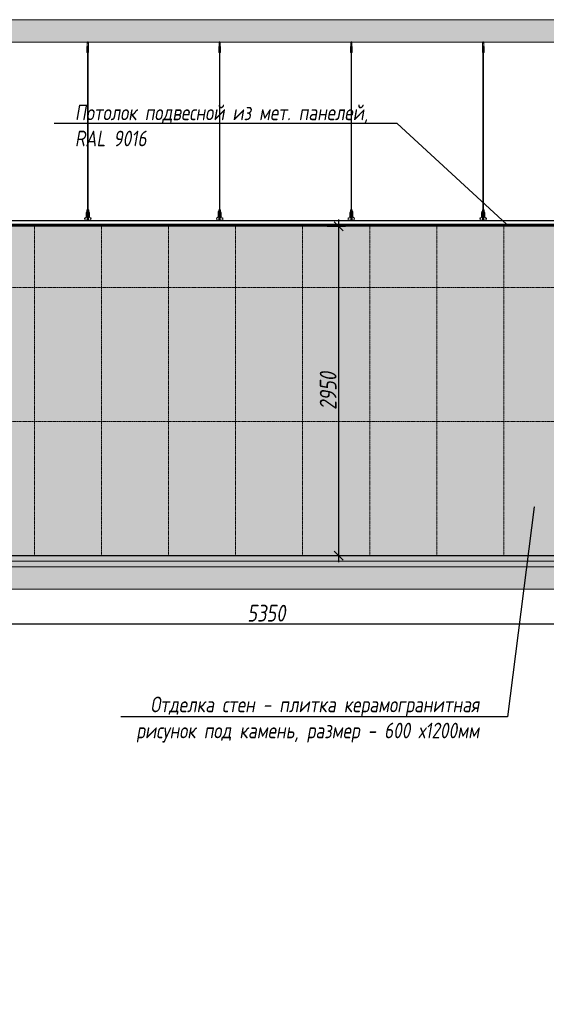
# Model space of a CAD drawing. Header units: millimetres. Extents: x -173851 to 481338, y -267897 to -21875.
# Tile 43 of 126: x -46217 to -41502, y -202965 to -194146. Entities that reach past the tile are written whole.
import ezdxf
from ezdxf import colors
from ezdxf.entities.mleader import LeaderData, LeaderLine
from ezdxf.math import Vec2, Vec3

# ---------------------------------------------------------------- set-up
doc = ezdxf.new("R2010")
doc.units = ezdxf.units.MM
doc.linetypes.add('DASHDOT', pattern=[25.4, 12.7, -6.35, 0, -6.35])
doc.layers.get('Defpoints').update_dxf_attribs({"color": 31})
doc.layers.add('3_RC_Ceiling', color=253, linetype='Continuous', lineweight=5)
doc.layers.add('A-DETL-GENF', color=7, linetype='Continuous', lineweight=5)
doc.layers.add('dim_per', color=7, linetype='Continuous', lineweight=9, true_color=0x172e00)
doc.layers.add('dim_razv', color=7, linetype='DASHDOT', lineweight=9, true_color=0x0d1b0d)
doc.styles.add('fl_iso paper', font='isocpeur.ttf', dxfattribs={"width": 0.8, "oblique": 10})
doc.dimstyles.new('In tre 1_50', dxfattribs={"dimtxt": 150, "dimasz": 80, "dimexe": 60, "dimexo": 10, "dimgap": 20, "dimtad": 1, "dimdec": 0, "dimrnd": 5, "dimzin": 0, "dimdsep": 46, "dimtxsty": 'fl_iso paper', "dimblk": 'OBLIQUE', "dimcen": 0, "dimdle": 60, "dimadec": 0, "dimazin": 0, "dimtfac": 1, "dimtdec": 0, "dimtofl": 0, "dimtmove": 1, "dimatfit": 1, "dimfxl": 40, "dimtolj": 1, "dimtzin": 0, "dimarcsym": 1})

# ---------------------------------------------------------------- blocks, each defined once
blk = doc.blocks.new('*U529')
at = {"layer": '3_RC_Ceiling', "ltscale": 20}
for p, q in [((490274.8, -64010.2), (490274.8, -64070.1)), ((490279.8, -64005.3), (490279.8, -64024.4)), ((490284.8, -64010.2), (490284.8, -64070.1)), ((490272.3, -64062.5), (490277.8, -64062.5)), ((490272.3, -64091), (490277.8, -64091)), ((490284.8, -64048.3), (490274.8, -64048.3)), ((490284.8, -64070.1), (490274.8, -64070.1)), ((490277.8, -64049.5), (490277.8, -64070.1)), ((490277.8, -64097.8), (490277.8, -64057.1)), ((490277.9, -65491.9), (490277.8, -64104.1)), ((490281.8, -64049.5), (490281.8, -64070.1)), ((490281.8, -64097.8), (490281.8, -64057)), ((490281.8, -64062.5), (490287.3, -64062.5)), ((490281.8, -64091), (490287.3, -64091)), ((490281.9, -65491.9), (490281.8, -64104.1)), ((490277.9, -65511.1), (490277.9, -65482.6)), ((490277.9, -65559.3), (490277.9, -65518.6)), ((490281.9, -65511.1), (490281.9, -65482.6)), ((490281.9, -65559.4), (490281.9, -65518.6)), ((490272.4, -65524.1), (490277.9, -65524.1)), ((490272.4, -65552.6), (490277.9, -65552.6)), ((490285.6, -65568.8), (490274.1, -65568.8)), ((490274.1, -65586.8), (490274.1, -65597.8)), ((490274.1, -65597.8), (490274.1, -65604.3)), ((490276.5, -65574.8), (490276.5, -65571.4)), ((490277.9, -65570.9), (490277, -65570.9)), ((490277.9, -65575.3), (490277, -65575.3)), ((490277.4, -65574.8), (490277.3, -65570.9)), ((490277.9, -65574.8), (490277.4, -65574.8)), ((490277.9, -65582.5), (490277.9, -65566.3)), ((490281.9, -65524.1), (490287.4, -65524.1)), ((490281.9, -65552.6), (490287.4, -65552.6)), ((490281.9, -65582.5), (490281.9, -65566.3)), ((490282.8, -65570.9), (490281.9, -65570.9)), ((490282.4, -65574.8), (490281.9, -65574.8)), ((490282.8, -65575.3), (490281.9, -65575.3)), ((490282.4, -65574.8), (490282.4, -65570.9)), ((490283.3, -65574.8), (490283.3, -65571.4)), ((490285.6, -65586.8), (490285.6, -65597.8)), ((490285.6, -65597.8), (490285.6, -65604.3))]:
    blk.add_line(p, q, dxfattribs=at)
at = {"layer": '3_RC_Ceiling', "ltscale": 20, "elevation": -5.1}
blk.add_lwpolyline([(490272.3, -64051.8), (490272.3, -64102.6, 0.311691), (490287.3, -64102.6), (490287.3, -64051.8, 0.333333)], format="xyb", close=True, dxfattribs=at)
at = {"layer": '3_RC_Ceiling', "ltscale": 20}
for points in [[(490282, -64057.5, 0.15158), (490281.9, -64057.1, 0.106977), (490281.4, -64056.6, 0.07462), (490280.7, -64056.3, 0.061287), (490279.9, -64056.2, 0.061287), (490279, -64056.3, 0.07462), (490278.3, -64056.6, 0.106977), (490277.8, -64057.1, 0.15158), (490277.7, -64057.5, 0.156429), (490277.8, -64058, 0.106977)], [(490282, -64097.3, -0.15158), (490281.9, -64097.7, -0.106977), (490281.4, -64098.2, -0.07462), (490280.7, -64098.5, -0.061287), (490279.9, -64098.6, -0.061287), (490279, -64098.5, -0.07462), (490278.3, -64098.2, -0.106977), (490277.8, -64097.7, -0.15158), (490277.7, -64097.3, -0.156429), (490277.8, -64096.8, -0.106977)], [(490282, -64057.5, -0.164855), (490281.8, -64058, -0.106977)], [(490281.8, -64096.8, -0.164855), (490282, -64097.3, -0.15158)], [(490282, -65519.1, 0.15158), (490281.9, -65518.6, 0.106977), (490281.4, -65518.2, 0.07462), (490280.7, -65517.9, 0.061287), (490279.9, -65517.8, 0.061287), (490279, -65517.9, 0.07462), (490278.3, -65518.2, 0.106977), (490277.8, -65518.6, 0.15158), (490277.7, -65519.1, 0.156429), (490277.9, -65519.6, 0.106977)], [(490282, -65519.1, -0.164855), (490281.9, -65519.6, -0.106977)], [(490287.4, -65524.7, -0.160742), (490293.9, -65538), (490293.9, -65568.4, 0.196304), (490301, -65585.9, -0.186577), (490301.9, -65587.9, 0.403263), (490303.4, -65589.3), (490303.4, -65589.3, 0.315299), (490304.8, -65588.4), (490305, -65587.7, -0.253979), (490306.1, -65586.8, -0.113914), (490306.5, -65586.8, -0.349227), (490307.7, -65588.2), (490307.7, -65590.4, -0.065543), (490307.5, -65591.7), (490306.1, -65596.9, -0.339454), (490296.4, -65604.3), (490263.3, -65604.3, -0.339454), (490253.6, -65596.9), (490252.2, -65591.7, -0.065543), (490252, -65590.4), (490252, -65588.2, -0.349227), (490253.2, -65586.8, -0.113914), (490253.6, -65586.8, -0.253979), (490254.7, -65587.7), (490254.9, -65588.4, 0.315299), (490256.4, -65589.3), (490256.4, -65589.3, 0.403263), (490257.9, -65587.9, -0.186577), (490258.7, -65585.9, 0.196304), (490265.9, -65568.4), (490265.9, -65538, -0.160742), (490272.4, -65524.7)], [(490285.6, -65588.8), (490286.4, -65588.8, 0.414214), (490286.9, -65588.3), (490286.9, -65587.3, 0.414214), (490286.4, -65586.8), (490273.4, -65586.8, 0.414214), (490272.9, -65587.3), (490272.9, -65588.3, 0.414214), (490273.4, -65588.8), (490274.1, -65588.8)], [(490285.6, -65595.8), (490286.4, -65595.8, -0.414214), (490286.9, -65596.3), (490286.9, -65597.3, -0.414214), (490286.4, -65597.8), (490273.4, -65597.8, -0.414214), (490272.9, -65597.3), (490272.9, -65596.3, -0.414214), (490273.4, -65595.8), (490274.1, -65595.8)], [(490285.6, -65604.3), (490285.6, -65605.3, -0.414214), (490282.6, -65608.3), (490277.1, -65608.3, -0.414214), (490274.1, -65605.3), (490274.1, -65604.3)], [(490282, -65558.9, -0.15158), (490281.9, -65559.3, -0.106977), (490281.4, -65559.8, -0.07462), (490280.7, -65560.1, -0.061287), (490279.9, -65560.2, -0.061287), (490279, -65560.1, -0.07462), (490278.3, -65559.8, -0.106977), (490277.8, -65559.3, -0.15158), (490277.7, -65558.9, -0.156429), (490277.9, -65558.4, -0.106977)], [(490281.9, -65558.4, -0.164855), (490282, -65558.9, -0.15158)]]:
    blk.add_lwpolyline(points, format="xyb", dxfattribs=at)
blk.add_lwpolyline([(490272.4, -65513.4), (490272.4, -65564.2, 0.311691), (490287.4, -65564.2), (490287.4, -65513.4, 0.333333)], format="xyb", close=True, dxfattribs=at)
at = {"layer": '3_RC_Ceiling', "ltscale": 20, "const_width": 2.22}
blk.add_lwpolyline([(490307.6, -65584.7, -1), (490312.1, -65584.7), (490312.1, -65586.3, -0.267949), (490311.4, -65587.5, 0.57735), (490311.4, -65589.9, -0.267949), (490312.1, -65591.1), (490312.1, -65593.7, -0.267949), (490311.4, -65594.9, 0.57735), (490311.4, -65597.3, -0.267949), (490312.1, -65598.5), (490312.1, -65601.2, -0.267949), (490311.4, -65602.4, 0.57735), (490311.4, -65604.8, -0.267949), (490312.1, -65606), (490312.1, -65608.8, -0.414214), (490310.7, -65610.2), (490304.5, -65610.2, -0.247529), (490303.3, -65609.6, 0.247529), (490302.2, -65609), (490298.3, -65609, 0.247529), (490297.1, -65609.6, -0.247529), (490296, -65610.2), (490282.3, -65610.2, -0.267949), (490281.1, -65609.5, 0.57735), (490278.7, -65609.5, -0.267949), (490277.5, -65610.2), (490263.7, -65610.2, -0.247529), (490262.6, -65609.6, 0.247529), (490261.4, -65609), (490257.6, -65609, 0.247529), (490256.4, -65609.6, -0.247529), (490255.3, -65610.2), (490249, -65610.2, -0.414214), (490247.6, -65608.8), (490247.6, -65606, -0.267949), (490248.3, -65604.8, 0.57735), (490248.3, -65602.4, -0.267949), (490247.6, -65601.2), (490247.6, -65598.5, -0.267949), (490248.3, -65597.3, 0.57735), (490248.3, -65594.9, -0.267949), (490247.6, -65593.7), (490247.6, -65591.1, -0.267949), (490248.3, -65589.9, 0.57735), (490248.3, -65587.5, -0.267949), (490247.6, -65586.3), (490247.6, -65584.7, -1), (490252.1, -65584.7, -1)], format="xyb", dxfattribs=at)
at = {"layer": '3_RC_Ceiling', "ltscale": 20, "flags": 128}
blk.add_lwpolyline([(490285.6, -65586.8, -0.414214), (490286.1, -65586.3), (490286.6, -65586.3), (490286.6, -65573.3), (490286.1, -65573.3, -0.414214), (490285.6, -65572.8), (490285.6, -65567.9), (490274.1, -65567.9), (490274.1, -65572.8, -0.414214), (490273.6, -65573.3), (490273.1, -65573.3), (490273.1, -65586.3), (490273.6, -65586.3, -0.414214), (490274.1, -65586.8)], format="xyb", dxfattribs=at)
at = {"layer": '3_RC_Ceiling', "ltscale": 20}
for centre in [(490279.8, -64066.3), (490279.8, -64086.3), (490279.9, -65527.8), (490279.9, -65547.8)]:
    blk.add_circle(centre, 1.6, dxfattribs=at)
for centre, radius, start, end in [((490279.8, -64076.3), 2.8, 131.81165, 228.19115), ((490279.8, -64076.3), 2.8, 131.81165, 228.19115), ((490279.8, -64076.3), 2.8, 48.19102, 131.81165), ((490279.8, -64076.3), 2.8, 228.19115, 311.81178), ((490279.8, -64076.3), 2.8, 311.81178, 48.19102), ((490277, -65571.4), 0.5, 90.0014, 180.0014), ((490277, -65574.8), 0.5, 180.0014, 270.0014), ((490279.9, -65537.8), 2.8, 131.81165, 228.19115), ((490279.9, -65537.8), 2.8, 131.81165, 228.19115), ((490278.4, -65582.5), 0.531, 180.0014, 219.64067), ((490279.9, -65537.8), 2.8, 48.19102, 131.81165), ((490279.9, -65537.8), 2.8, 228.19115, 311.81178), ((490279.1, -65581.9), 1.44, 219.64067, 243.43635), ((490279.6, -65581), 2.48, 243.43635, 258.30048), ((490279.9, -65579.5), 3.99, 258.30048, 270.0014), ((490279.9, -65579.5), 3.99, 270.0014, 281.70232), ((490280.2, -65581), 2.48, 281.70232, 296.56645), ((490280.6, -65581.9), 1.44, 296.56645, 320.36213), ((490279.9, -65537.8), 2.8, 311.81178, 48.19102), ((490281.3, -65582.5), 0.531, 320.36213, 0.0014), ((490282.8, -65571.4), 0.5, 0.0014, 90.0014), ((490282.8, -65574.8), 0.5, 270.0014, 0.0014)]:
    blk.add_arc(centre, radius, start, end, dxfattribs=at)
blk = doc.blocks.new('*U527')
at = {"layer": '3_RC_Ceiling'}
blk.add_blockref('*U529', (-490279.9, 64607.6, 2.5), dxfattribs=at)
blk = doc.blocks.new('*U528')
at = {"color": 0, "linetype": 'ByBlock', "lineweight": -2, "transparency": 16777216}
for p in [(5900, 0), (7080, 0), (8260, 0), (9440, 0)]:
    blk.add_blockref('*U527', p, dxfattribs=at)
blk = doc.blocks.new('*U551')
at = {"layer": 'dim_razv', "color": 253, "ltscale": 0.3, "transparency": 33554687}
blk.add_lwpolyline([(0, -1475), (0, 1475)], dxfattribs=at)
blk = doc.blocks.new('*U552')
at = {"layer": 'dim_razv', "color": 0, "linetype": 'ByBlock', "lineweight": -2, "transparency": 16777216}
for p in [(-4200, 0), (-3600, 0), (-3000, 0), (-2400, 0), (-1800, 0), (-1200, 0), (-600, 0), (0, 0)]:
    blk.add_blockref('*U551', p, dxfattribs=at)
blk = doc.blocks.new('_Oblique')
at = {"color": 0, "linetype": 'ByBlock', "lineweight": -2}
blk.add_line((-0.5, -0.5), (0.5, 0.5), dxfattribs=at)
blk = doc.blocks.new('*D575')
at = {"layer": 'Defpoints', "color": 0, "linetype": 'ByBlock', "transparency": 16777216}
for p in [(-41333.6, -199377.7), (-46683.3, -199491.2), (-41333.6, -199556.9)]:
    blk.add_point(p, dxfattribs=at)
at = {"layer": 'dim_razv', "color": 0, "linetype": 'ByBlock', "lineweight": -2, "transparency": 16777216}
for p, q in [((-41333.6, -199387.7), (-41333.6, -199616.9)), ((-46743.3, -199556.9), (-41273.6, -199556.9)), ((-46683.3, -199501.2), (-46683.3, -199616.9))]:
    blk.add_line(p, q, dxfattribs=at)
at = {"layer": 'dim_razv', "color": 0, "linetype": 'ByBlock', "lineweight": -2, "transparency": 16777216, "xscale": 80, "yscale": 80, "zscale": 80, "rotation": 180}
blk.add_blockref('_Oblique', (-46683.3, -199556.9), dxfattribs=at)
at = {"layer": 'dim_razv', "color": 0, "linetype": 'ByBlock', "lineweight": -2, "transparency": 16777216, "xscale": 80, "yscale": 80, "zscale": 80}
blk.add_blockref('_Oblique', (-41333.6, -199556.9), dxfattribs=at)
at = {"layer": 'dim_razv', "color": 0, "linetype": 'ByBlock', "transparency": 16777216, "insert": (-44008.4, -199461.9), "char_height": 150, "attachment_point": 5, "style": 'fl_iso paper'}
blk.add_mtext('\\A1;5350', dxfattribs=at)
blk = doc.blocks.new('*D599')
at = {"layer": 'Defpoints', "color": 0, "linetype": 'ByBlock', "transparency": 16777216}
for p in [(-43475, -195996.3), (-43360.2, -195996.3), (-43475, -198946.3)]:
    blk.add_point(p, dxfattribs=at)
at = {"layer": 'dim_razv', "color": 0, "linetype": 'ByBlock', "lineweight": -2, "transparency": 16777216}
for p, q in [((-43360.2, -199006.3), (-43360.2, -195936.3)), ((-43465, -195996.3), (-43300.2, -195996.3)), ((-43465, -198946.3), (-43300.2, -198946.3))]:
    blk.add_line(p, q, dxfattribs=at)
at = {"layer": 'dim_razv', "color": 0, "linetype": 'ByBlock', "lineweight": -2, "transparency": 16777216, "xscale": 80, "yscale": 80, "zscale": 80}
for p, rotation in [((-43360.2, -195996.3), 90), ((-43360.2, -198946.3), 270)]:
    blk.add_blockref('_Oblique', p, dxfattribs=dict(at, rotation=rotation))
at = {"layer": 'dim_razv', "color": 0, "linetype": 'ByBlock', "transparency": 16777216, "insert": (-43455.2, -197471.3), "char_height": 150, "attachment_point": 5, "rotation": 90, "style": 'fl_iso paper'}
blk.add_mtext('\\A1;2950', dxfattribs=at)

msp = doc.modelspace()

# ---------------------------------------------------------------- hatches: boundary and pattern name
at = {"layer": 'A-DETL-GENF'}
h = msp.add_hatch(dxfattribs=at)
h.set_pattern_fill('ANSI35', color=256, scale=20, style=0)
h.set_pattern_definition([(45, (-175209.13, -201985.72), (-89.80256, 89.80256), []), (45, (-175119.33, -201985.72), (-89.80256, 89.80256), [158.75, -31.75, 0, -31.75])])
h.paths.add_polyline_path([(-55134.9, -194346.3), (-10520.5, -194346.3), (-10520.5, -194146.3), (-55134.9, -194146.3)])
h = msp.add_hatch(dxfattribs=at)
h.set_pattern_fill('AR-CONC', color=256, style=0)
h.set_pattern_definition([(50, (-175209.13, -206787.55), (182.18467, -15.93909), [19.05, -209.55]), (355, (-175209.13, -206787.55), (-35.24342, 191.05685), [15.24, -167.64058]), (100.45144, (-175193.95, -206788.88), (146.94125, 175.11775), [16.19, -178.09024]), (46.1842, (-175209.13, -206736.75), (271.07904, -42.04233), [28.575, -314.325]), (96.63556, (-175186.54, -206740.25), (237.40413, 247.42612), [24.285, -267.1356]), (351.18415, (-175209.13, -206736.75), (237.40413, 247.42612), [22.85997, -251.45973]), (21, (-175183.73, -206749.45), (151.61439, -102.2652), [19.05, -209.55]), (326, (-175183.73, -206749.45), (61.80203, 184.18797), [15.24, -167.64]), (71.45144, (-175171.1, -206757.97), (213.41642, 81.92277), [16.19, -178.08994]), (37.5, (-175209.13, -206787.55), (3.088603, 84.55504), [0, -165.608, 0, -170.18, 0, -168.275]), (7.5, (-175209.13, -206787.55), (66.819663, 100.180575), [0, -97.028, 0, -161.798, 0, -64.135]), (327.5, (-175265.77, -206787.55), (135.590595, -5.728744), [0, -63.5, 0, -198.12, 0, -262.89]), (317.5, (-175291.17, -206787.55), (148.12918, 25.42649), [0, -82.55, 0, -131.572, 0, -186.69])])
h.paths.add_polyline_path([(-55134.9, -198996.3), (-10520.5, -198996.3), (-10520.5, -198946.3), (-55134.9, -198946.3)])
h = msp.add_hatch(dxfattribs=at)
h.set_pattern_fill('ANSI35', color=256, scale=10, style=0)
h.set_pattern_definition([(45, (-175209.13, -206787.55), (-44.90128, 44.90128), []), (45, (-175164.23, -206787.55), (-44.90128, 44.90128), [79.375, -15.875, 0, -15.875])])
h.paths.add_polyline_path([(-10520.5, -199046.3), (-55134.9, -199046.3), (-55134.9, -198996.3), (-10520.5, -198996.3)])
h = msp.add_hatch(dxfattribs=at)
h.set_pattern_fill('ANSI35', color=256, scale=20, style=0)
h.set_pattern_definition([(45, (-175209.13, -206787.55), (-89.80256, 89.80256), []), (45, (-175119.33, -206787.55), (-89.80256, 89.80256), [158.75, -31.75, 0, -31.75])])
h.paths.add_polyline_path([(-55134.9, -199246.3), (-10520.5, -199246.3), (-10520.5, -199046.3), (-55134.9, -199046.3)])
at = {"layer": 'dim_razv', "true_color": 0xffffff, "transparency": 33554687}
h = msp.add_hatch(dxfattribs=at)
h.set_pattern_fill('AR-SAND', scale=3, angle=315)
h.paths.add_polyline_path([(-50468.2, -198946.3), (-47468.3, -198946.3), (-47468.3, -196446.3), (-50468.2, -196446.3)], flags=17)
h.paths.add_polyline_path([(-51253.3, -195996.3), (-46683.3, -195996.3), (-46683.3, -198946.3), (-51253.3, -198946.3)])
h.paths.add_polyline_path([(-51853.3, -198946.3), (-51253.3, -198946.3), (-51253.3, -195996.3), (-51853.3, -195996.3)])
h.paths.add_polyline_path([(-52203.3, -195996.3), (-51853.3, -195996.3), (-51853.3, -198946.3), (-52203.3, -198946.3)])
h.paths.add_polyline_path([(-52603.3, -198946.3), (-52203.3, -198946.3), (-52203.3, -194996.3), (-52603.3, -194996.3)])
h.paths.add_polyline_path([(-54053.3, -194996.3), (-52603.3, -194996.3), (-52603.3, -198946.3), (-54053.3, -198946.3)])
h.paths.add_polyline_path([(-54653.3, -198946.3), (-54053.3, -198946.3), (-54053.3, -194996.3), (-54653.3, -194996.3)])
h.paths.add_polyline_path([(-35893.3, -196666.3), (-33933.3, -196666.3), (-33933.3, -198946.3), (-35893.3, -198946.3)], flags=16)
h.paths.add_polyline_path([(-38763.3, -195996.3), (-32863.3, -195996.3), (-32863.3, -198946.3), (-38763.3, -198946.3)])
h.paths.add_polyline_path([(-39963.3, -198946.3), (-38763.3, -198946.3), (-38763.3, -195996.3), (-39963.3, -195996.3)])
h.paths.add_polyline_path([(-40463.6, -195996.3), (-39963.3, -195996.3), (-39963.3, -198946.3), (-40463.6, -198946.3)])
h.paths.add_polyline_path([(-41333.6, -195996.3), (-40463.6, -195996.3), (-40463.6, -198946.3), (-41333.6, -198946.3)])
h.paths.add_polyline_path([(-46683.3, -198946.3), (-41333.6, -198946.3), (-41333.6, -195996.3), (-46683.3, -195996.3)])
h.paths.add_polyline_path([(-31243.3, -196666.3), (-30383.3, -196666.3), (-30383.3, -198946.3), (-31243.3, -198946.3)], flags=16)
h.paths.add_polyline_path([(-32863.3, -198946.3), (-30363.3, -198946.3), (-30363.3, -195996.3), (-32863.3, -195996.3)])

# ---------------------------------------------------------------- linework, layer by layer
at = {"lineweight": 13}
for points in [[(-55134.9, -194346.3), (-10520.5, -194346.3), (-10520.5, -194146.3), (-55134.9, -194146.3)], [(-55134.9, -198996.3), (-10520.5, -198996.3), (-10520.5, -198946.3), (-55134.9, -198946.3)], [(-10520.5, -199046.3), (-55134.9, -199046.3), (-55134.9, -198996.3), (-10520.5, -198996.3)], [(-55134.9, -199246.3), (-10520.5, -199246.3), (-10520.5, -199046.3), (-55134.9, -199046.3)]]:
    msp.add_lwpolyline(points, close=True, dxfattribs=at)
at = {"linetype": 'ByBlock'}
for points in [[(-51853.3, -195946.3), (-20413.3, -195946.3), (-20413.3, -195981.3), (-51853.3, -195981.3)], [(-20413.3, -195996.3), (-51853.3, -195996.3), (-51853.3, -195981.3), (-20413.3, -195981.3)], [(-46683.3, -198946.3), (-41333.6, -198946.3), (-41333.6, -195996.3), (-46683.3, -195996.3)]]:
    msp.add_lwpolyline(points, close=True, dxfattribs=at)
at = {"layer": 'dim_razv', "color": 253, "ltscale": 0.3, "transparency": 33554687}
for points in [[(-47468.3, -196546.3), (-15614.1, -196546.3)], [(-47468.3, -197746.3), (-35893.3, -197746.3)]]:
    msp.add_lwpolyline(points, dxfattribs=at)

# ---------------------------------------------------------------- block references
at = {"linetype": 'ByBlock'}
msp.add_blockref('*U528', (-51506.9, -194943.7, -2.5), dxfattribs=at)
at = {"layer": 'dim_razv', "linetype": 'ByBlock', "xscale": -1}
msp.add_blockref('*U552', (-46083.3, -197471.3), dxfattribs=at)

# ---------------------------------------------------------------- dimensions: what is measured, and where the dimension line sits
at = {"layer": 'dim_razv', "linetype": 'ByBlock'}
dim = msp.add_linear_dim(base=(-43360.2, -195996.3), p1=(-43475, -198946.3), p2=(-43475, -195996.3), angle=90, dimstyle='In tre 1_50', dxfattribs=at)
dim.commit()
dim.dimension.update_dxf_attribs({"geometry": '*D599', "text_midpoint": (-43455.2, -197471.3)})
dim = msp.add_linear_dim(base=(-41333.6, -199556.9), p1=(-46683.3, -199491.2), p2=(-41333.6, -199377.7), dimstyle='In tre 1_50', dxfattribs=at)
dim.commit()
dim.dimension.update_dxf_attribs({"geometry": '*D575', "text_midpoint": (-44008.4, -199461.9)})

# ---------------------------------------------------------------- leaders
at = {"layer": 'dim_per', "linetype": 'ByBlock'}
ml = msp.add_multileader_mtext('Standard', dxfattribs=at)
ml.set_content('Потолок подвесной из мет. панелей, \\PRAL 9016', color=256, style='fl_iso paper')
ml.set_leader_properties()
ml.build(insert=Vec2(0, 0))
ml.multileader.update_dxf_attribs({"text_left_attachment_type": 6, "text_right_attachment_type": 6, "dogleg_length": 252.8})
ctx = ml.context
ctx.base_point, ctx.char_height, ctx.plane_origin = Vec3(-45724.9, -195074.9), 140, Vec3(-41685.3, -193082.5)
ctx.left_attachment, ctx.right_attachment = 6, 6
notes = []
notes.append((ctx, [(1, (1, 1, 0), (-42836.6, -195074.9), (-1, 0), 252.8, [(0, [(-41853.7, -195981.3)], 0, [])])]))
ctx.mtext.insert, ctx.mtext.width, ctx.mtext.flow_direction = Vec3(-45722.9, -194906.9), 3271.293, 5
ml = msp.add_multileader_mtext('Standard', dxfattribs=at)
ml.set_content('Отделка стен - плитка керамогранитная\\Pрисунок под камень, размер - 600 х1200мм', color=256, style='fl_iso paper')
ml.set_leader_properties()
ml.build(insert=Vec2(0, 0))
ml.multileader.update_dxf_attribs({"text_left_attachment_type": 6, "text_right_attachment_type": 6, "dogleg_length": 252.8})
ctx = ml.context
ctx.base_point, ctx.char_height, ctx.plane_origin = Vec3(-45275.4, -200391.3), 140, Vec3(-46169.5, -198561.9)
ctx.left_attachment, ctx.right_attachment, ctx.text_align_type = 6, 6, 2
notes.append((ctx, [(1, (1, 1, 0), (-41847.7, -200391.3), (-1, 0), 252.8, [(0, [(-41610, -198504.8)], 0, [])])]))
ctx.mtext.insert, ctx.mtext.alignment, ctx.mtext.flow_direction = Vec3(-42102.4, -200209.3), 3, 5
for ctx, leaders in notes:
    for number, flags, end, landing, length, lines in leaders:
        leader = LeaderData()
        leader.index, (leader.has_last_leader_line, leader.has_dogleg_vector, leader.attachment_direction) = number, flags
        leader.last_leader_point, leader.dogleg_vector, leader.dogleg_length = Vec3(end), Vec3(landing), length
        for number, points, colour, breaks in lines:
            line = LeaderLine()
            line.index, line.vertices, line.color, line.breaks = number, Vec3.list(points), colors.encode_raw_color(colour), breaks
            leader.lines.append(line)
        ctx.leaders.append(leader)

doc.saveas('drawing.dxf')
